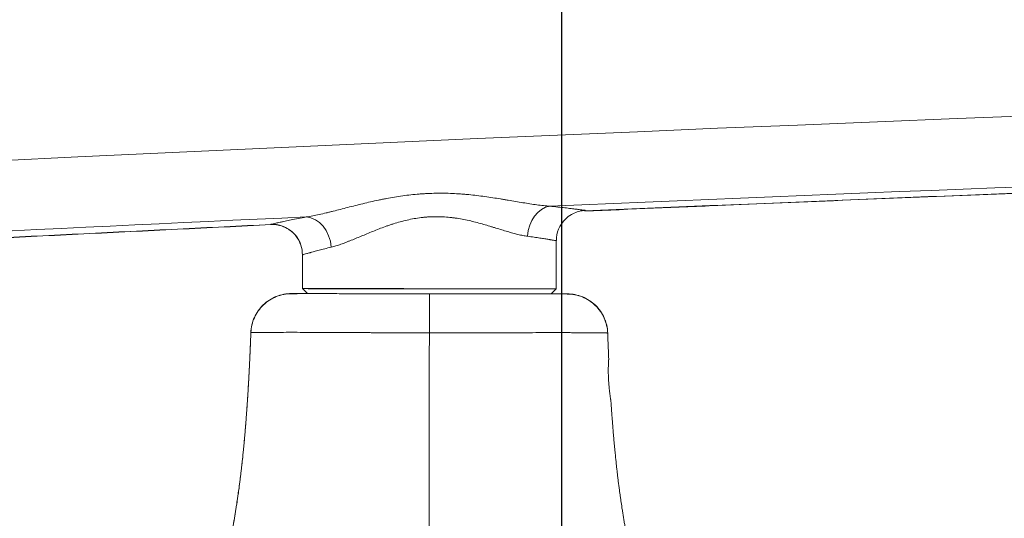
# Model space of a CAD drawing. Header units: millimetres. Extents: x 0 to 594, y 0 to 420.
# Tile 28 of 256: x 208.7 to 213.55, y 65.43 to 67.89. Entities that reach past the tile are written whole.
import ezdxf

# ---------------------------------------------------------------- set-up
doc = ezdxf.new("R2010")
doc.units = ezdxf.units.MM
doc.layers.add('1', color=7, linetype='Continuous', true_color=0xffffff)
doc.styles.add('Arial', font='txt')
doc.dimstyles.get("Standard").update_dxf_attribs({"dimtxt": 0.18, "dimasz": 0.18, "dimexe": 0.18, "dimexo": 0.0625, "dimgap": 0.09, "dimtad": 0, "dimtih": 1, "dimtoh": 1, "dimdec": 4, "dimzin": 0, "dimdsep": 46, "dimtxsty": 'Standard', "dimcen": 0.09, "dimadec": 0, "dimazin": 0, "dimtfac": 1, "dimtdec": 4, "dimtofl": 0, "dimtmove": 0, "dimatfit": 3, "dimfxl": 0, "dimtolj": 1, "dimtzin": 0, "dimarcsym": 0})

# ---------------------------------------------------------------- blocks, each defined once
blk = doc.blocks.new('_U9')
at = {"layer": '1', "color": 18, "lineweight": 18}
for p, q in [((99.1455, 154.7179), (72.65, 154.7179)), ((74.65, 154.7179), (74.65, 112.4208)), ((257.5135, 127.4368), (72.65, 127.4368))]:
    blk.add_line(p, q, dxfattribs=at)
at = {"layer": '1', "color": 18}
for points in [[(74.65, 154.7179), (75.5878, 151.2179), (73.7122, 151.2179)], [(74.65, 127.4368), (73.7122, 130.9368), (75.5878, 130.9368)]]:
    blk.add_solid(points, dxfattribs=at)
at = {"layer": '1', "color": 18, "linetype": 'Continuous', "lineweight": 13, "char_height": 3.5, "attachment_point": 7, "rotation": 90, "line_spacing_factor": 1.047437, "style": 'Arial'}
for s, insert in [('\\fArial|b0|i0;\\W1.0000;0.55', (77.6288, 101.9119)), ('\\fArial|b0|i0;\\W1.0000;FWD TIE DOWN', (77.6288, 61.914))]:
    blk.add_mtext(s, dxfattribs=dict(at, insert=insert))
blk = doc.blocks.new('_U13')
at = {"layer": '1', "color": 18, "lineweight": 18}
for p, q in [((128.4245, 177.2952), (61.3878, 177.2952)), ((63.3878, 177.2952), (63.3878, 113.3718)), ((257.5135, 127.4368), (61.3878, 127.4368))]:
    blk.add_line(p, q, dxfattribs=at)
at = {"layer": '1', "color": 18}
for points in [[(63.3878, 177.2952), (64.3256, 173.7952), (62.4499, 173.7952)], [(63.3878, 127.4368), (62.4499, 130.9368), (64.3256, 130.9368)]]:
    blk.add_solid(points, dxfattribs=at)
at = {"layer": '1', "color": 18, "linetype": 'Continuous', "lineweight": 13, "char_height": 3.5, "attachment_point": 7, "rotation": 90, "line_spacing_factor": 1.047437, "style": 'Arial'}
for s, insert in [('\\fArial|b0|i0;\\W1.0000;1.00', (66.3666, 102.8629)), ('\\fArial|b0|i0;\\W1.0000;BOW DEFLATED', (66.3666, 61.4994))]:
    blk.add_mtext(s, dxfattribs=dict(at, insert=insert))

msp = doc.modelspace()

# ---------------------------------------------------------------- linework, layer by layer
at = {"layer": '1', "color": 155, "linetype": 'Continuous', "lineweight": 18}
for p, q in [((211.3407, 66.5629), (211.3409, 66.8)), ((210.0907, 66.7302), (210.0905, 66.5636)), ((210.0909, 66.731), (210.0907, 66.5644)), ((210.0907, 66.5644), (210.1156, 66.5394)), ((211.3156, 66.5379), (211.3407, 66.5629)), ((211.3405, 66.562), (211.3405, 66.5627)), ((211.3405, 66.562), (211.3405, 66.562))]:
    msp.add_line(p, q, dxfattribs=at)
at = {"layer": '1', "color": 155, "linetype": 'Continuous', "lineweight": 13}
for centre, major_axis, ratio, start_param, end_param in [((232.8815, -432.5431), (-471.4619, -167.485), 1, 4.323478, 4.424348), ((232.8814, -432.5428), (-471.1333, -167.3683), 1, 4.374078, 4.414207), ((211.3159, 66.8214), (-0.0156, -0.1492), 0.772517, 3.331804, 4.79175), ((232.8814, -432.5428), (-471.1333, -167.3683), 1, 4.41661, 4.424348), ((210.1162, 66.7682), (0.0285, -0.1473), 0.768009, 1.422844, 2.953019)]:
    msp.add_ellipse(centre, major_axis=major_axis, ratio=ratio, start_param=start_param, end_param=end_param, dxfattribs=at)
at = {"layer": '1', "color": 155, "linetype": 'Continuous', "lineweight": 18}
for centre, ratio, start_param, end_param in [((210.7157, 66.5636), 0.000811, 0.000093, 2.501193), ((210.7155, 66.5628), 0.000817, 0.00002, 6.283162)]:
    msp.add_ellipse(centre, major_axis=(-0.625, 0.0008), ratio=ratio, start_param=start_param, end_param=end_param, dxfattribs=at)
for points, degree in [([(211.4827, 66.9465), (221.3329, 67.3742), (231.1924, 67.4017)], 2), ([(211.4825, 66.9456), (216.8892, 67.1805), (222.2987, 67.2947)], 2), ([(206.2465, 66.6966), (209.9355, 66.8791)], 1), ([(206.2466, 66.6975), (209.9357, 66.8799)], 1)]:
    msp.add_open_spline(points, degree=degree, dxfattribs=at)
at = {"layer": '1', "color": 155, "linetype": 'Continuous', "lineweight": 13}
for points, knots in [([(210.1094, 66.9169), (210.1197, 66.9185), (210.1301, 66.9203), (210.1514, 66.9245), (210.1623, 66.9267), (210.1844, 66.9316), (210.1957, 66.9342), (210.2128, 66.9384), (210.2186, 66.9398), (210.2302, 66.9426), (210.236, 66.9441), (210.2537, 66.9485), (210.2655, 66.9515), (210.2895, 66.9577), (210.3015, 66.9608), (210.3381, 66.9701), (210.3628, 66.9764), (210.4133, 66.9886), (210.4389, 66.9945), (210.4683, 67.0007), (210.4716, 67.0014), (210.4782, 67.0027), (210.488, 67.0047), (210.4979, 67.0066), (210.5177, 67.0104), (210.5309, 67.0128), (210.5708, 67.0194), (210.5977, 67.0232), (210.6383, 67.0277), (210.652, 67.029), (210.6691, 67.0303), (210.6725, 67.0306), (210.6793, 67.0311), (210.6896, 67.0318), (210.6998, 67.0323), (210.7203, 67.0333), (210.7476, 67.0342), (210.7749, 67.0342), (210.8157, 67.0336), (210.8428, 67.0323), (210.8733, 67.0301), (210.8767, 67.0299), (210.8834, 67.0293), (210.8935, 67.0285), (210.9036, 67.0276), (210.9236, 67.0256), (210.9369, 67.0241), (210.9765, 67.0194), (211.0025, 67.0158), (211.0409, 67.0099), (211.0537, 67.0079), (211.0727, 67.0048), (211.0821, 67.0032), (211.0915, 67.0016), (211.0978, 67.0006), (211.1009, 67.0001), (211.1289, 66.9953), (211.1532, 66.9912), (211.1885, 66.9854), (211.2001, 66.9835), (211.223, 66.98), (211.2343, 66.9784), (211.2564, 66.9754), (211.2673, 66.9741), (211.2887, 66.9718), (211.2992, 66.9709), (211.3095, 66.9702)], [0, 0, 0, 0, 0.03125, 0.03125, 0.0625, 0.0625, 0.09375, 0.09375, 0.109375, 0.109375, 0.125, 0.125, 0.15625, 0.15625, 0.1875, 0.1875, 0.25, 0.25, 0.3125, 0.3125, 0.320313, 0.320313, 0.328125, 0.34375, 0.34375, 0.375, 0.375, 0.4375, 0.4375, 0.46875, 0.46875, 0.476563, 0.476563, 0.484375, 0.5, 0.5, 0.53125, 0.5625, 0.5625, 0.625, 0.625, 0.632813, 0.632813, 0.640625, 0.65625, 0.65625, 0.6875, 0.6875, 0.75, 0.75, 0.78125, 0.78125, 0.796875, 0.804688, 0.804688, 0.8125, 0.8125, 0.875, 0.875, 0.90625, 0.90625, 0.9375, 0.9375, 0.96875, 0.96875, 1, 1, 1, 1]), ([(211.3095, 66.9702), (211.3235, 66.9688), (211.3367, 66.9674), (211.3615, 66.9647), (211.373, 66.9634), (211.3946, 66.9609), (211.4046, 66.9597), (211.423, 66.9575), (211.4314, 66.9564), (211.4408, 66.9552), (211.4426, 66.9549), (211.4462, 66.9545), (211.4479, 66.9543), (211.4529, 66.9536), (211.456, 66.9532), (211.4645, 66.9521), (211.474, 66.9508), (211.4797, 66.95), (211.4835, 66.9495), (211.4845, 66.9494), (211.4845, 66.9494), (211.4845, 66.9494), (211.4845, 66.9494)], [0, 0, 0, 0, 0.124914, 0.124914, 0.249828, 0.249828, 0.374741, 0.374741, 0.499655, 0.499655, 0.530884, 0.530884, 0.562112, 0.562112, 0.624569, 0.624569, 0.749483, 0.874396, 0.874396, 0.99931, 0.99931, 1, 1, 1, 1]), ([(209.934, 66.8806), (209.934, 66.8806), (209.934, 66.8806), (209.9341, 66.8806), (209.9341, 66.8806), (209.9343, 66.8806), (209.9348, 66.8808), (209.936, 66.881), (209.9389, 66.8816), (209.9418, 66.8823), (209.9494, 66.884), (209.9542, 66.885), (209.9656, 66.8876), (209.9722, 66.889), (209.9807, 66.8909), (209.9817, 66.8911), (209.9836, 66.8915), (209.9866, 66.8921), (209.9938, 66.8937), (210.0004, 66.8951), (210.0143, 66.898), (210.0243, 66.9001), (210.0459, 66.9045), (210.0575, 66.9069), (210.0823, 66.9118), (210.0955, 66.9143), (210.1094, 66.9169)], [0, 0, 0, 0, 0.011206, 0.011206, 0.026901, 0.026901, 0.058292, 0.121072, 0.121072, 0.246633, 0.246633, 0.372194, 0.372194, 0.497756, 0.497756, 0.513451, 0.513451, 0.529146, 0.560536, 0.623317, 0.623317, 0.748878, 0.748878, 0.874439, 0.874439, 1, 1, 1, 1]), ([(211.1998, 66.8216), (211.1922, 66.8226), (211.1845, 66.8239), (211.1686, 66.827), (211.1605, 66.8288), (211.1438, 66.8328), (211.1353, 66.835), (211.118, 66.8398), (211.1092, 66.8423), (211.0821, 66.8503), (211.0633, 66.8562), (211.0388, 66.8637), (211.0338, 66.8652), (211.0238, 66.8683), (211.0188, 66.8698), (211.0036, 66.8744), (210.9934, 66.8774), (210.9727, 66.8833), (210.9622, 66.8862), (210.9409, 66.8919), (210.9194, 66.8973), (210.8973, 66.9021), (210.8749, 66.9065), (210.8635, 66.9085), (210.8491, 66.9108), (210.8462, 66.9112), (210.8404, 66.912), (210.8317, 66.9132), (210.8229, 66.9142), (210.8055, 66.9161), (210.7938, 66.917), (210.7703, 66.9182), (210.7586, 66.9185), (210.735, 66.9183), (210.7232, 66.9179), (210.7054, 66.9168), (210.6965, 66.9161), (210.6876, 66.9152), (210.6817, 66.9146), (210.6787, 66.9143), (210.6639, 66.9124), (210.6521, 66.9107), (210.6289, 66.9066), (210.6175, 66.9042), (210.5948, 66.899), (210.5723, 66.8933), (210.5502, 66.8867), (210.5338, 66.8816), (210.5284, 66.8798), (210.5203, 66.8771), (210.5176, 66.8762), (210.5122, 66.8743), (210.4988, 66.8697), (210.4857, 66.8649), (210.4651, 66.857), (210.4549, 66.8531), (210.4349, 66.8451), (210.425, 66.8411), (210.4056, 66.833), (210.396, 66.829), (210.377, 66.8211), (210.3677, 66.8172), (210.3493, 66.8095), (210.3402, 66.8058), (210.3267, 66.8003), (210.3223, 66.7986), (210.3135, 66.7951), (210.3091, 66.7934), (210.2962, 66.7884), (210.2878, 66.7853), (210.2713, 66.7795), (210.2632, 66.7768), (210.2475, 66.772), (210.2398, 66.7699), (210.2323, 66.7681)], [0, 0, 0, 0, 0.03125, 0.03125, 0.0625, 0.0625, 0.09375, 0.09375, 0.125, 0.125, 0.1875, 0.1875, 0.203125, 0.203125, 0.21875, 0.21875, 0.25, 0.25, 0.28125, 0.28125, 0.3125, 0.34375, 0.34375, 0.375, 0.375, 0.382812, 0.382812, 0.390625, 0.40625, 0.40625, 0.4375, 0.4375, 0.46875, 0.46875, 0.5, 0.5, 0.515625, 0.523437, 0.523437, 0.53125, 0.53125, 0.5625, 0.5625, 0.59375, 0.59375, 0.625, 0.65625, 0.65625, 0.671875, 0.671875, 0.679687, 0.679687, 0.6875, 0.71875, 0.71875, 0.75, 0.75, 0.78125, 0.78125, 0.8125, 0.8125, 0.84375, 0.84375, 0.875, 0.875, 0.890625, 0.890625, 0.90625, 0.90625, 0.9375, 0.9375, 0.96875, 0.96875, 1, 1, 1, 1]), ([(211.3409, 66.7997), (211.3409, 66.7997), (211.3409, 66.7997), (211.3409, 66.7997), (211.3402, 66.7999), (211.3371, 66.8004), (211.3325, 66.8012), (211.3249, 66.8025), (211.3181, 66.8037), (211.3156, 66.8041), (211.3116, 66.8048), (211.3103, 66.805), (211.3074, 66.8055), (211.3059, 66.8058), (211.2984, 66.807), (211.2916, 66.8082), (211.2769, 66.8105), (211.2688, 66.8118), (211.2514, 66.8145), (211.242, 66.8158), (211.2219, 66.8187), (211.2112, 66.8202), (211.1998, 66.8216)], [0, 0, 0, 0, 0.000562, 0.000562, 0.125492, 0.125492, 0.250422, 0.375351, 0.375351, 0.437816, 0.437816, 0.469049, 0.469049, 0.500281, 0.500281, 0.625211, 0.625211, 0.750141, 0.750141, 0.87507, 0.87507, 1, 1, 1, 1]), ([(210.2323, 66.7681), (210.2209, 66.7654), (210.2103, 66.7627), (210.1902, 66.7577), (210.1808, 66.7553), (210.1634, 66.7507), (210.1553, 66.7485), (210.1441, 66.7455), (210.1406, 66.7445), (210.1355, 66.7431), (210.1339, 66.7427), (210.1306, 66.7418), (210.1291, 66.7413), (210.1215, 66.7392), (210.1162, 66.7377), (210.107, 66.7352), (210.0994, 66.733), (210.0948, 66.7316), (210.0924, 66.731), (210.0919, 66.7308), (210.0913, 66.7307), (210.0911, 66.7306), (210.091, 66.7306), (210.0909, 66.7306), (210.0909, 66.7306), (210.0909, 66.7306), (210.0909, 66.7306)], [0, 0, 0, 0, 0.124989, 0.124989, 0.249977, 0.249977, 0.374966, 0.374966, 0.43746, 0.43746, 0.468707, 0.468707, 0.499954, 0.499954, 0.624943, 0.624943, 0.749932, 0.87492, 0.87492, 0.937414, 0.937414, 0.968662, 0.968662, 0.984285, 0.984285, 1, 1, 1, 1]), ([(210.0364, 66.5395), (210.0364, 66.5394), (210.0375, 66.5394), (210.0418, 66.5394), (210.045, 66.5394), (210.0536, 66.5393), (210.0589, 66.5393), (210.067, 66.5393), (210.0695, 66.5393), (210.0721, 66.5392), (210.0739, 66.5392), (210.0749, 66.5392), (210.0796, 66.5392), (210.0836, 66.5392), (210.0963, 66.5392), (210.1058, 66.5391), (210.1215, 66.5391), (210.127, 66.5391), (210.1342, 66.5391), (210.1357, 66.5391), (210.1386, 66.539), (210.1401, 66.539), (210.1446, 66.539), (210.1476, 66.539), (210.1631, 66.539), (210.1896, 66.5389), (210.2341, 66.5388), (210.2671, 66.5388), (210.2887, 66.5387), (210.2931, 66.5387), (210.3019, 66.5387), (210.3153, 66.5387), (210.329, 66.5387), (210.3567, 66.5386), (210.3757, 66.5386), (210.4147, 66.5385), (210.4348, 66.5385), (210.4657, 66.5384), (210.4761, 66.5384), (210.4893, 66.5384), (210.492, 66.5384), (210.4973, 66.5384), (210.5053, 66.5384), (210.5132, 66.5384), (210.54, 66.5383), (210.5615, 66.5383), (210.605, 66.5382), (210.6269, 66.5382), (210.66, 66.5382), (210.6711, 66.5381), (210.6934, 66.5381), (210.7046, 66.5381), (210.7158, 66.5381)], [0, 0, 0, 0, 0.0625, 0.0625, 0.125, 0.125, 0.1875, 0.1875, 0.203125, 0.210937, 0.210937, 0.21875, 0.21875, 0.25, 0.25, 0.3125, 0.3125, 0.34375, 0.34375, 0.351562, 0.351562, 0.359375, 0.359375, 0.375, 0.375, 0.4375, 0.5, 0.5625, 0.5625, 0.578125, 0.578125, 0.59375, 0.625, 0.625, 0.6875, 0.6875, 0.75, 0.75, 0.78125, 0.78125, 0.789062, 0.789062, 0.796875, 0.8125, 0.8125, 0.875, 0.875, 0.9375, 0.9375, 0.96875, 0.96875, 1, 1, 1, 1]), ([(210.7158, 66.5381), (210.7158, 66.5381), (210.7158, 66.5368), (210.7158, 66.5319), (210.7158, 66.5283), (210.7158, 66.5187), (210.7158, 66.5128), (210.7158, 66.4988), (210.7158, 66.4909), (210.7158, 66.4731), (210.7158, 66.4633), (210.7158, 66.4424), (210.7157, 66.4312), (210.7157, 66.4079), (210.7157, 66.3957), (210.7157, 66.3708), (210.7157, 66.3581), (210.7157, 66.3453)], [0, 0, 0, 0, 0.125, 0.125, 0.25, 0.25, 0.375, 0.375, 0.5, 0.5, 0.625, 0.625, 0.75, 0.75, 0.875, 0.875, 1, 1, 1, 1]), ([(210.7156, 66.3453), (210.7155, 66.3453), (210.7154, 66.3453), (210.7152, 66.3453), (210.7148, 66.3453), (210.714, 66.3453), (210.7125, 66.3453), (210.7093, 66.3453), (210.7029, 66.3453), (210.6903, 66.3453), (210.6794, 66.3454), (210.6578, 66.3454), (210.6435, 66.3455), (210.6006, 66.3456), (210.5722, 66.3457), (210.516, 66.346), (210.4881, 66.3461), (210.4536, 66.3463), (210.4432, 66.3464), (210.4329, 66.3464), (210.4261, 66.3465), (210.4226, 66.3465), (210.4055, 66.3466), (210.3921, 66.3467), (210.3521, 66.3469), (210.3262, 66.3471), (210.2756, 66.3474), (210.251, 66.3475), (210.2152, 66.3477), (210.2034, 66.3477), (210.186, 66.3478), (210.1802, 66.3478), (210.1688, 66.3479), (210.1631, 66.3479), (210.1351, 66.348), (210.1138, 66.3481), (210.0732, 66.3481), (210.054, 66.3482), (210.0177, 66.3482), (210.0005, 66.3481), (209.9805, 66.3481), (209.9765, 66.3481), (209.9707, 66.3481), (209.9688, 66.3481), (209.965, 66.3481), (209.9556, 66.348), (209.9467, 66.348), (209.9264, 66.3479), (209.9142, 66.3478), (209.8923, 66.3476), (209.8827, 66.3475), (209.8701, 66.3474), (209.8663, 66.3474), (209.8619, 66.3473), (209.861, 66.3473), (209.8594, 66.3473), (209.8585, 66.3473), (209.8562, 66.3472), (209.8547, 66.3472), (209.8476, 66.3471), (209.8434, 66.347), (209.8377, 66.347), (209.8363, 66.347), (209.8363, 66.347)], [0, 0, 0, 0, 0.000244, 0.000244, 0.000488, 0.000977, 0.001953, 0.003906, 0.007813, 0.015625, 0.03125, 0.03125, 0.0625, 0.0625, 0.125, 0.125, 0.1875, 0.1875, 0.203125, 0.210938, 0.210938, 0.21875, 0.21875, 0.25, 0.25, 0.3125, 0.3125, 0.375, 0.375, 0.40625, 0.40625, 0.421875, 0.421875, 0.4375, 0.4375, 0.5, 0.5, 0.5625, 0.5625, 0.625, 0.625, 0.640625, 0.640625, 0.648438, 0.648438, 0.65625, 0.6875, 0.6875, 0.75, 0.75, 0.8125, 0.8125, 0.84375, 0.84375, 0.851563, 0.851563, 0.859375, 0.859375, 0.875, 0.875, 0.9375, 0.9375, 1, 1, 1, 1]), ([(211.5945, 66.3448), (211.5945, 66.3448), (211.5945, 66.3448), (211.5944, 66.3448), (211.5942, 66.3448), (211.5938, 66.3448), (211.5927, 66.3448), (211.5917, 66.3448), (211.5875, 66.3449), (211.5833, 66.345), (211.5723, 66.3452), (211.5654, 66.3453), (211.555, 66.3454), (211.5517, 66.3455), (211.5483, 66.3455), (211.5459, 66.3455), (211.5448, 66.3455), (211.5387, 66.3456), (211.5335, 66.3457), (211.5171, 66.3458), (211.5048, 66.346), (211.478, 66.3462), (211.4633, 66.3463), (211.4395, 66.3464), (211.4312, 66.3464), (211.4184, 66.3464), (211.4118, 66.3465), (211.4051, 66.3465), (211.4006, 66.3465), (211.3983, 66.3465), (211.3776, 66.3465), (211.3583, 66.3466), (211.3178, 66.3466), (211.2966, 66.3466), (211.2524, 66.3465), (211.2294, 66.3465), (211.1994, 66.3464), (211.1933, 66.3464), (211.1841, 66.3464), (211.1811, 66.3464), (211.1749, 66.3463), (211.1594, 66.3463), (211.1437, 66.3462), (211.1056, 66.3461), (211.0797, 66.346), (211.0268, 66.3459), (210.9998, 66.3458), (210.9585, 66.3456), (210.9446, 66.3456), (210.9236, 66.3455), (210.9165, 66.3455), (210.9059, 66.3455), (210.9024, 66.3455), (210.8953, 66.3455), (210.8917, 66.3454), (210.8597, 66.3454), (210.8311, 66.3453), (210.788, 66.3453), (210.7736, 66.3453), (210.7519, 66.3453), (210.741, 66.3453), (210.7284, 66.3453), (210.722, 66.3453), (210.7188, 66.3453), (210.7172, 66.3453), (210.7164, 66.3453), (210.7161, 66.3453), (210.7159, 66.3453), (210.7158, 66.3453), (210.7157, 66.3453)], [0, 0, 0, 0, 0.003812, 0.007719, 0.015532, 0.031159, 0.031159, 0.062412, 0.062412, 0.124917, 0.124917, 0.187423, 0.187423, 0.20305, 0.210863, 0.210863, 0.218676, 0.218676, 0.249929, 0.249929, 0.312435, 0.312435, 0.374941, 0.374941, 0.406194, 0.406194, 0.42182, 0.429634, 0.429634, 0.437447, 0.437447, 0.499953, 0.499953, 0.562459, 0.562459, 0.624965, 0.624965, 0.640591, 0.640591, 0.648404, 0.648404, 0.656218, 0.687471, 0.687471, 0.749976, 0.749976, 0.812482, 0.812482, 0.843735, 0.843735, 0.859362, 0.859362, 0.867175, 0.867175, 0.874988, 0.874988, 0.937494, 0.937494, 0.968747, 0.968747, 0.984374, 0.992187, 0.996093, 0.998047, 0.999023, 0.999512, 0.999756, 0.999756, 1, 1, 1, 1])]:
    msp.add_open_spline(points, degree=3, knots=knots, dxfattribs=at)
at = {"layer": '1', "color": 155, "linetype": 'Continuous', "lineweight": 18}
for points, knots in [([(211.3429, 66.8002), (211.3421, 66.8052), (211.3401, 66.8294), (211.3548, 66.8683), (211.3825, 66.9061), (211.4131, 66.9294), (211.442, 66.9423), (211.4651, 66.9479), (211.4781, 66.9489), (211.4826, 66.949)], [0, 0, 0, 0, 0.066622, 0.323265, 0.522175, 0.687045, 0.8263, 0.940673, 1, 1, 1, 1]), ([(209.9352, 66.8793), (209.9395, 66.8797), (209.9535, 66.8802), (209.9814, 66.8756), (210.0206, 66.86), (210.0593, 66.827), (210.0855, 66.78), (210.0901, 66.7466), (210.0898, 66.7298)], [0, 0, 0, 0, 0.054089, 0.177291, 0.347931, 0.575995, 0.799108, 1, 1, 1, 1]), ([(209.9354, 66.8801), (209.9397, 66.8805), (209.9538, 66.881), (209.9818, 66.8764), (210.021, 66.8606), (210.0596, 66.8276), (210.0856, 66.7807), (210.0902, 66.7474), (210.0899, 66.7307)], [0, 0, 0, 0, 0.054112, 0.17896, 0.349719, 0.576707, 0.799827, 1, 1, 1, 1]), ([(210.0362, 66.5386), (210.0234, 66.5386), (210.0107, 66.5374), (209.9855, 66.5326), (209.9732, 66.5289), (209.9495, 66.5194), (209.9381, 66.5135), (209.9166, 66.4996), (209.9066, 66.4916), (209.8881, 66.4739), (209.8798, 66.4641), (209.865, 66.4432), (209.8587, 66.4321), (209.8482, 66.4087), (209.8441, 66.3965), (209.8383, 66.3716), (209.8366, 66.3589), (209.8361, 66.3461)], [0, 0, 0, 0, 0.125, 0.125, 0.25, 0.25, 0.375, 0.375, 0.5, 0.5, 0.625, 0.625, 0.75, 0.75, 0.875, 0.875, 1, 1, 1, 1]), ([(210.0364, 66.5395), (210.0236, 66.5395), (210.0108, 66.5383), (209.9857, 66.5334), (209.9734, 66.5298), (209.9496, 66.5202), (209.9382, 66.5143), (209.9168, 66.5004), (209.9067, 66.4925), (209.8883, 66.4747), (209.8799, 66.465), (209.8652, 66.4441), (209.8588, 66.4329), (209.8484, 66.4096), (209.8443, 66.3974), (209.8385, 66.3725), (209.8368, 66.3598), (209.8363, 66.347)], [0, 0, 0, 0, 0.125, 0.125, 0.25, 0.25, 0.375, 0.375, 0.5, 0.5, 0.625, 0.625, 0.75, 0.75, 0.875, 0.875, 1, 1, 1, 1]), ([(210.1071, 66.5388), (210.1001, 66.5388), (210.0935, 66.5388), (210.0832, 66.5388), (210.0792, 66.5388), (210.0746, 66.5388), (210.0736, 66.5388), (210.0718, 66.5388), (210.0692, 66.5388), (210.06, 66.5387), (210.0533, 66.5387), (210.0448, 66.5387), (210.0416, 66.5387), (210.0373, 66.5387), (210.0362, 66.5386), (210.0362, 66.5386)], [0, 0, 0, 0, 0.151689, 0.151689, 0.257728, 0.257728, 0.284237, 0.284237, 0.310747, 0.363767, 0.575844, 0.575844, 0.787922, 0.787922, 1, 1, 1, 1]), ([(210.1116, 66.5396), (210.1029, 66.5396), (210.0949, 66.5396), (210.0834, 66.5396), (210.0794, 66.5396), (210.0747, 66.5396), (210.0738, 66.5396), (210.072, 66.5396), (210.0693, 66.5396), (210.0602, 66.5396), (210.0535, 66.5396), (210.045, 66.5395), (210.0418, 66.5395), (210.0375, 66.5395), (210.0364, 66.5395), (210.0364, 66.5395)], [0, 0, 0, 0, 0.176828, 0.176828, 0.279724, 0.279724, 0.305448, 0.305448, 0.331173, 0.382621, 0.588414, 0.588414, 0.794207, 0.794207, 1, 1, 1, 1]), ([(210.7158, 66.5381), (210.7271, 66.5381), (210.7495, 66.538), (210.7717, 66.538), (210.8051, 66.538), (210.8272, 66.538), (210.8519, 66.5379), (210.8547, 66.5379), (210.8602, 66.5379), (210.8629, 66.5379), (210.8711, 66.5379), (210.8875, 66.5379), (210.9036, 66.5379), (210.9355, 66.5378), (210.9563, 66.5378), (210.9972, 66.5378), (211.0173, 66.5378), (211.0467, 66.5378), (211.0564, 66.5377), (211.0708, 66.5377), (211.0756, 66.5377), (211.0851, 66.5377), (211.0898, 66.5377), (211.1129, 66.5377), (211.1308, 66.5377), (211.1649, 66.5377), (211.1813, 66.5377), (211.2126, 66.5377), (211.2275, 66.5376), (211.2435, 66.5376), (211.2452, 66.5376), (211.2487, 66.5376), (211.2539, 66.5376), (211.2657, 66.5376), (211.2753, 66.5376), (211.2937, 66.5376), (211.305, 66.5376), (211.3257, 66.5376), (211.3352, 66.5377), (211.3478, 66.5377), (211.3518, 66.5377), (211.3565, 66.5377), (211.3574, 66.5377), (211.3592, 66.5377), (211.3619, 66.5377), (211.3711, 66.5377), (211.3777, 66.5377), (211.3863, 66.5377), (211.3895, 66.5377), (211.3938, 66.5378), (211.3949, 66.5378), (211.3949, 66.5378)], [0, 0, 0, 0, 0.03125, 0.0625, 0.0625, 0.125, 0.125, 0.132812, 0.132812, 0.140625, 0.140625, 0.15625, 0.1875, 0.1875, 0.25, 0.25, 0.3125, 0.3125, 0.34375, 0.34375, 0.359375, 0.359375, 0.375, 0.375, 0.4375, 0.4375, 0.5, 0.5, 0.5625, 0.5625, 0.570312, 0.570312, 0.578125, 0.59375, 0.625, 0.625, 0.6875, 0.6875, 0.75, 0.75, 0.78125, 0.78125, 0.789062, 0.789062, 0.796875, 0.8125, 0.875, 0.875, 0.9375, 0.9375, 1, 1, 1, 1]), ([(211.3949, 66.5378), (211.3949, 66.5378), (211.3937, 66.5378), (211.3894, 66.5379), (211.3862, 66.5379), (211.3777, 66.538), (211.3723, 66.538), (211.3643, 66.538), (211.3618, 66.538), (211.3591, 66.538), (211.3573, 66.538), (211.3564, 66.538), (211.3517, 66.5381), (211.3477, 66.5381), (211.3398, 66.5381), (211.336, 66.5381), (211.332, 66.5381)], [0, 0, 0, 0, 0.225887, 0.225887, 0.451773, 0.451773, 0.67766, 0.67766, 0.734131, 0.762367, 0.762367, 0.790603, 0.790603, 0.903546, 0.903546, 1, 1, 1, 1]), ([(211.5943, 66.344), (211.5939, 66.3568), (211.5922, 66.3695), (211.5865, 66.3944), (211.5824, 66.4066), (211.572, 66.43), (211.5657, 66.4412), (211.551, 66.4621), (211.5427, 66.4719), (211.5243, 66.4897), (211.5142, 66.4977), (211.4928, 66.5116), (211.4814, 66.5176), (211.4577, 66.5272), (211.4454, 66.5308), (211.4203, 66.5357), (211.4075, 66.537), (211.3947, 66.537)], [0, 0, 0, 0, 0.125, 0.125, 0.25, 0.25, 0.375, 0.375, 0.5, 0.5, 0.625, 0.625, 0.75, 0.75, 0.875, 0.875, 1, 1, 1, 1]), ([(211.5945, 66.3448), (211.594, 66.3576), (211.5924, 66.3703), (211.5866, 66.3953), (211.5825, 66.4074), (211.5721, 66.4308), (211.5658, 66.442), (211.5511, 66.4629), (211.5428, 66.4727), (211.5244, 66.4905), (211.5144, 66.4985), (211.4929, 66.5124), (211.4815, 66.5184), (211.4578, 66.528), (211.4455, 66.5316), (211.4204, 66.5365), (211.4076, 66.5378), (211.3949, 66.5378)], [0, 0, 0, 0, 0.125, 0.125, 0.25, 0.25, 0.375, 0.375, 0.5, 0.5, 0.625, 0.625, 0.75, 0.75, 0.875, 0.875, 1, 1, 1, 1]), ([(211.5933, 66.35), (211.5935, 66.3518), (211.595, 66.366), (211.5898, 66.383), (211.585, 66.3991), (211.5835, 66.4035), (211.5829, 66.4052), (211.5828, 66.4055), (211.5828, 66.4057), (211.5827, 66.4057), (211.5827, 66.4057)], [0, 0, 0, 0, 0.097867, 0.748517, 0.903017, 0.982342, 0.992381, 0.997438, 0.999968, 1, 1, 1, 1]), ([(208.771, 64.262), (208.7856, 64.262), (208.8038, 64.2623), (208.8257, 64.2633), (208.8403, 64.2641), (208.8566, 64.2653), (208.8712, 64.2667), (208.8802, 64.2676), (208.8893, 64.2686), (208.9037, 64.2704), (208.9199, 64.2728), (208.9343, 64.2751), (208.9558, 64.2789), (208.9754, 64.283), (208.9931, 64.2873), (209.0002, 64.2891), (209.0125, 64.2922), (209.0265, 64.2962), (209.0387, 64.2998), (209.0456, 64.302), (209.056, 64.3053), (209.0715, 64.3106), (209.0868, 64.3163), (209.0969, 64.3203), (209.1037, 64.323), (209.1188, 64.3292), (209.1339, 64.336), (209.1462, 64.3419), (209.1494, 64.3435), (209.1517, 64.3446), (209.1557, 64.3466), (209.1687, 64.3531), (209.1831, 64.3609), (209.1957, 64.3681), (209.1996, 64.3704), (209.2035, 64.3727), (209.2129, 64.3783), (209.226, 64.3864), (209.2377, 64.3942), (209.2437, 64.3982), (209.2456, 64.3995), (209.2475, 64.4008), (209.2534, 64.4049), (209.2826, 64.4257), (209.3122, 64.4498), (209.3389, 64.4744), (209.3494, 64.4844), (209.3598, 64.4946), (209.3699, 64.5049), (209.38, 64.5154), (209.3923, 64.5288), (209.4043, 64.5424), (209.4137, 64.5535), (209.4229, 64.5647), (209.432, 64.576), (209.4409, 64.5875), (209.4541, 64.6048), (209.4668, 64.6225), (209.479, 64.6406), (209.4871, 64.6527), (209.4959, 64.6664), (209.5036, 64.6788), (209.5084, 64.6865), (209.5131, 64.6943), (209.5205, 64.7068), (209.5286, 64.721), (209.5356, 64.7337), (209.5443, 64.7497), (209.5523, 64.765), (209.5588, 64.778), (209.5609, 64.782), (209.5629, 64.7861), (209.5693, 64.7992), (209.5767, 64.8148), (209.5843, 64.8313), (209.5903, 64.8446), (209.5976, 64.8612), (209.6046, 64.878), (209.6102, 64.8915), (209.6156, 64.905), (209.6209, 64.9185), (209.6261, 64.9321), (209.6338, 64.9526), (209.6412, 64.9731), (209.6483, 64.9938), (209.6529, 65.0076), (209.6581, 65.0232), (209.6625, 65.037), (209.6652, 65.0457), (209.6679, 65.0544), (209.6722, 65.0684), (209.6766, 65.0832), (209.6797, 65.0937), (209.6809, 65.0981), (209.6822, 65.1025), (209.6861, 65.1165), (209.6903, 65.1316), (209.6938, 65.1448), (209.6948, 65.1484), (209.6954, 65.1508), (209.6966, 65.1552), (209.7003, 65.1693), (209.7043, 65.1852), (209.7077, 65.1994), (209.7088, 65.2038), (209.7099, 65.2082), (209.7124, 65.2189), (209.716, 65.2339), (209.7192, 65.2482), (209.7212, 65.2571), (209.7232, 65.266), (209.7263, 65.2802), (209.7297, 65.2963), (209.7326, 65.3106), (209.737, 65.332), (209.7412, 65.3535), (209.7452, 65.375), (209.7478, 65.3894), (209.7504, 65.4037), (209.7529, 65.4181), (209.7554, 65.4325), (209.7584, 65.4505), (209.7613, 65.4685), (209.7636, 65.4829), (209.7664, 65.501), (209.7691, 65.519), (209.7717, 65.5371), (209.7743, 65.5551), (209.7773, 65.5768), (209.7806, 65.6022), (209.7834, 65.6239), (209.7861, 65.6456), (209.7887, 65.6674), (209.7912, 65.6892), (209.7944, 65.7182), (209.7974, 65.7473), (209.8003, 65.7763), (209.8024, 65.7981), (209.8044, 65.82), (209.8064, 65.8418), (209.8083, 65.8636), (209.8101, 65.8855), (209.8118, 65.9073), (209.8141, 65.9364), (209.8162, 65.9656), (209.8182, 65.9947), (209.8197, 66.0166), (209.8211, 66.0385), (209.8224, 66.0604), (209.8237, 66.0822), (209.8252, 66.1078), (209.8264, 66.1296), (209.8273, 66.1479), (209.8283, 66.1661), (209.8294, 66.188), (209.8306, 66.2135), (209.8316, 66.2354), (209.8326, 66.2573), (209.8335, 66.2792), (209.8344, 66.3011), (209.8353, 66.3234), (209.8358, 66.3384), (209.8361, 66.3461)], [0, 0, 0, 0, 0.016799, 0.020998, 0.025198, 0.033598, 0.039897, 0.041997, 0.044097, 0.050396, 0.058796, 0.062995, 0.067195, 0.083994, 0.086094, 0.088193, 0.092393, 0.100793, 0.104992, 0.107092, 0.109192, 0.117591, 0.125991, 0.128091, 0.13019, 0.13439, 0.146989, 0.149351, 0.150139, 0.151189, 0.152239, 0.155389, 0.167988, 0.171137, 0.172187, 0.173237, 0.176387, 0.184786, 0.191086, 0.192661, 0.193186, 0.193711, 0.195286, 0.201585, 0.235183, 0.239382, 0.243582, 0.251981, 0.256181, 0.260381, 0.26878, 0.277179, 0.281379, 0.285579, 0.293978, 0.298178, 0.302378, 0.319176, 0.323376, 0.327576, 0.335975, 0.342275, 0.344375, 0.346474, 0.352774, 0.361173, 0.365373, 0.369573, 0.382172, 0.385321, 0.386371, 0.387421, 0.390571, 0.40317, 0.40737, 0.41157, 0.419969, 0.428368, 0.432568, 0.436768, 0.445167, 0.449367, 0.453566, 0.470365, 0.474565, 0.478765, 0.487164, 0.493463, 0.495563, 0.497663, 0.503963, 0.512362, 0.515512, 0.516562, 0.517612, 0.520761, 0.533361, 0.535723, 0.53651, 0.53756, 0.53861, 0.54176, 0.554359, 0.557509, 0.558559, 0.559609, 0.562758, 0.571158, 0.577457, 0.579557, 0.581657, 0.587956, 0.596356, 0.600556, 0.604755, 0.621554, 0.625754, 0.629953, 0.638353, 0.642552, 0.646752, 0.655152, 0.663551, 0.667751, 0.67195, 0.684549, 0.688749, 0.692949, 0.705548, 0.713947, 0.722347, 0.730746, 0.739145, 0.747545, 0.755944, 0.772743, 0.781142, 0.789542, 0.797941, 0.80634, 0.81474, 0.823139, 0.831538, 0.839938, 0.856737, 0.865136, 0.873535, 0.881935, 0.890334, 0.898733, 0.907133, 0.919732, 0.923932, 0.928131, 0.94073, 0.94913, 0.957529, 0.965929, 0.974328, 0.982727, 0.991127, 1, 1, 1, 1]), ([(208.7711, 64.2628), (208.7857, 64.2628), (208.804, 64.2632), (208.8258, 64.2642), (208.8404, 64.265), (208.8568, 64.2662), (208.8713, 64.2675), (208.8803, 64.2685), (208.8894, 64.2695), (208.9039, 64.2713), (208.9201, 64.2736), (208.9344, 64.276), (208.9559, 64.2798), (208.9755, 64.2839), (208.9932, 64.2882), (209.0003, 64.2899), (209.0126, 64.2931), (209.0266, 64.297), (209.0388, 64.3007), (209.0457, 64.3029), (209.0561, 64.3062), (209.0716, 64.3115), (209.0869, 64.3172), (209.0971, 64.3211), (209.1038, 64.3238), (209.1189, 64.3301), (209.134, 64.3369), (209.1463, 64.3428), (209.1496, 64.3443), (209.1518, 64.3454), (209.1559, 64.3474), (209.1688, 64.354), (209.1832, 64.3617), (209.1958, 64.3689), (209.1998, 64.3712), (209.2037, 64.3735), (209.213, 64.3791), (209.2261, 64.3873), (209.2378, 64.395), (209.2439, 64.3991), (209.2457, 64.4004), (209.2476, 64.4016), (209.2536, 64.4058), (209.2828, 64.4265), (209.3123, 64.4507), (209.339, 64.4753), (209.3495, 64.4853), (209.3599, 64.4954), (209.3701, 64.5058), (209.3801, 64.5163), (209.3924, 64.5296), (209.4044, 64.5433), (209.4138, 64.5543), (209.4231, 64.5655), (209.4322, 64.5768), (209.4411, 64.5883), (209.4542, 64.6057), (209.4669, 64.6234), (209.4792, 64.6414), (209.4872, 64.6535), (209.4961, 64.6673), (209.5038, 64.6796), (209.5085, 64.6874), (209.5132, 64.6951), (209.5206, 64.7076), (209.5287, 64.7218), (209.5357, 64.7346), (209.5444, 64.7505), (209.5524, 64.7658), (209.559, 64.7788), (209.561, 64.7829), (209.563, 64.787), (209.5695, 64.8), (209.5769, 64.8156), (209.5844, 64.8322), (209.5904, 64.8454), (209.5977, 64.8621), (209.6048, 64.8789), (209.6103, 64.8923), (209.6157, 64.9058), (209.6211, 64.9194), (209.6263, 64.933), (209.6339, 64.9534), (209.6413, 64.974), (209.6484, 64.9946), (209.6531, 65.0084), (209.6582, 65.024), (209.6626, 65.0379), (209.6654, 65.0466), (209.6681, 65.0553), (209.6723, 65.0692), (209.6767, 65.084), (209.6798, 65.0945), (209.681, 65.0989), (209.6823, 65.1033), (209.6863, 65.1173), (209.6905, 65.1325), (209.694, 65.1457), (209.6949, 65.1492), (209.6955, 65.1516), (209.6967, 65.156), (209.7004, 65.1701), (209.7044, 65.186), (209.7079, 65.2002), (209.709, 65.2046), (209.71, 65.2091), (209.7126, 65.2197), (209.7161, 65.2348), (209.7193, 65.249), (209.7213, 65.2579), (209.7233, 65.2668), (209.7264, 65.2811), (209.7298, 65.2971), (209.7328, 65.3114), (209.7371, 65.3329), (209.7413, 65.3543), (209.7453, 65.3759), (209.748, 65.3902), (209.7506, 65.4046), (209.7531, 65.419), (209.7555, 65.4333), (209.7585, 65.4513), (209.7615, 65.4694), (209.7637, 65.4838), (209.7665, 65.5018), (209.7693, 65.5199), (209.7719, 65.5379), (209.7744, 65.556), (209.7774, 65.5777), (209.7808, 65.603), (209.7836, 65.6247), (209.7862, 65.6465), (209.7888, 65.6682), (209.7913, 65.69), (209.7945, 65.719), (209.7976, 65.7481), (209.8005, 65.7772), (209.8026, 65.799), (209.8046, 65.8208), (209.8065, 65.8426), (209.8084, 65.8645), (209.8102, 65.8863), (209.812, 65.9082), (209.8142, 65.9373), (209.8164, 65.9664), (209.8184, 65.9956), (209.8198, 66.0174), (209.8212, 66.0393), (209.8226, 66.0612), (209.8239, 66.0831), (209.8253, 66.1086), (209.8265, 66.1305), (209.8275, 66.1487), (209.8284, 66.167), (209.8295, 66.1888), (209.8307, 66.2144), (209.8317, 66.2363), (209.8327, 66.2582), (209.8336, 66.2801), (209.8345, 66.302), (209.8354, 66.3243), (209.836, 66.3393), (209.8363, 66.347)], [0, 0, 0, 0, 0.016799, 0.020998, 0.025198, 0.033598, 0.039897, 0.041997, 0.044097, 0.050396, 0.058796, 0.062995, 0.067195, 0.083994, 0.086094, 0.088193, 0.092393, 0.100793, 0.104992, 0.107092, 0.109192, 0.117591, 0.125991, 0.128091, 0.13019, 0.13439, 0.146989, 0.149351, 0.150139, 0.151189, 0.152239, 0.155389, 0.167988, 0.171137, 0.172187, 0.173237, 0.176387, 0.184786, 0.191086, 0.192661, 0.193186, 0.193711, 0.195286, 0.201585, 0.235183, 0.239382, 0.243582, 0.251981, 0.256181, 0.260381, 0.26878, 0.277179, 0.281379, 0.285579, 0.293978, 0.298178, 0.302378, 0.319176, 0.323376, 0.327576, 0.335975, 0.342275, 0.344375, 0.346474, 0.352774, 0.361173, 0.365373, 0.369573, 0.382172, 0.385321, 0.386371, 0.387421, 0.390571, 0.40317, 0.40737, 0.41157, 0.419969, 0.428368, 0.432568, 0.436768, 0.445167, 0.449367, 0.453566, 0.470365, 0.474565, 0.478765, 0.487164, 0.493463, 0.495563, 0.497663, 0.503963, 0.512362, 0.515512, 0.516562, 0.517612, 0.520761, 0.533361, 0.535723, 0.53651, 0.53756, 0.53861, 0.54176, 0.554359, 0.557509, 0.558559, 0.559609, 0.562758, 0.571158, 0.577457, 0.579557, 0.581657, 0.587956, 0.596356, 0.600556, 0.604755, 0.621554, 0.625754, 0.629953, 0.638353, 0.642552, 0.646752, 0.655152, 0.663551, 0.667751, 0.67195, 0.684549, 0.688749, 0.692949, 0.705548, 0.713947, 0.722347, 0.730746, 0.739145, 0.747545, 0.755944, 0.772743, 0.781142, 0.789542, 0.797941, 0.80634, 0.81474, 0.823139, 0.831538, 0.839938, 0.856737, 0.865136, 0.873535, 0.881935, 0.890334, 0.898733, 0.907133, 0.919732, 0.923932, 0.928131, 0.94073, 0.94913, 0.957529, 0.965929, 0.974328, 0.982727, 0.991127, 1, 1, 1, 1]), ([(210.7132, 64.1031), (210.7132, 64.1056), (210.7132, 64.109), (210.7132, 64.1137), (210.7132, 64.117), (210.7132, 64.121), (210.7132, 64.1248), (210.7132, 64.1273), (210.7132, 64.1298), (210.7132, 64.134), (210.7132, 64.1391), (210.7132, 64.144), (210.7132, 64.1515), (210.7132, 64.159), (210.7132, 64.1663), (210.7132, 64.1693), (210.7132, 64.1747), (210.7132, 64.1811), (210.7132, 64.1869), (210.7132, 64.1904), (210.7132, 64.1956), (210.7132, 64.2036), (210.7133, 64.2121), (210.7133, 64.218), (210.7133, 64.2219), (210.7133, 64.2309), (210.7133, 64.2405), (210.7133, 64.2486), (210.7133, 64.2508), (210.7133, 64.2523), (210.7133, 64.2551), (210.7133, 64.264), (210.7133, 64.2744), (210.7133, 64.284), (210.7133, 64.287), (210.7133, 64.2901), (210.7133, 64.2974), (210.7133, 64.308), (210.7133, 64.3179), (210.7133, 64.3231), (210.7133, 64.3247), (210.7133, 64.3264), (210.7133, 64.3316), (210.7134, 64.3578), (210.7134, 64.3873), (210.7134, 64.4167), (210.7134, 64.4285), (210.7134, 64.4405), (210.7135, 64.4527), (210.7135, 64.4649), (210.7135, 64.4804), (210.7135, 64.496), (210.7135, 64.5087), (210.7135, 64.5214), (210.7135, 64.5342), (210.7136, 64.5471), (210.7136, 64.5666), (210.7136, 64.5863), (210.7136, 64.6061), (210.7136, 64.6195), (210.7136, 64.6345), (210.7137, 64.6479), (210.7137, 64.6564), (210.7137, 64.6648), (210.7137, 64.6784), (210.7137, 64.6937), (210.7137, 64.7073), (210.7137, 64.7244), (210.7138, 64.7408), (210.7138, 64.7546), (210.7138, 64.7589), (210.7138, 64.7632), (210.7138, 64.777), (210.7138, 64.7935), (210.7138, 64.8109), (210.7138, 64.8248), (210.7139, 64.8423), (210.7139, 64.8598), (210.7139, 64.8738), (210.7139, 64.8878), (210.7139, 64.9019), (210.7139, 64.916), (210.714, 64.9371), (210.714, 64.9583), (210.714, 64.9795), (210.714, 64.9937), (210.714, 65.0096), (210.7141, 65.0238), (210.7141, 65.0326), (210.7141, 65.0415), (210.7141, 65.0557), (210.7141, 65.0708), (210.7141, 65.0814), (210.7141, 65.0859), (210.7141, 65.0903), (210.7141, 65.1045), (210.7142, 65.1199), (210.7142, 65.1332), (210.7142, 65.1368), (210.7142, 65.1392), (210.7142, 65.1437), (210.7142, 65.1579), (210.7142, 65.174), (210.7142, 65.1882), (210.7142, 65.1927), (210.7143, 65.1971), (210.7143, 65.2078), (210.7143, 65.223), (210.7143, 65.2373), (210.7143, 65.2462), (210.7143, 65.2551), (210.7143, 65.2694), (210.7144, 65.2855), (210.7144, 65.2998), (210.7144, 65.3212), (210.7144, 65.3427), (210.7144, 65.3641), (210.7145, 65.3784), (210.7145, 65.3927), (210.7145, 65.4071), (210.7145, 65.4214), (210.7145, 65.4393), (210.7146, 65.4572), (210.7146, 65.4715), (210.7146, 65.4894), (210.7146, 65.5074), (210.7146, 65.5253), (210.7147, 65.5432), (210.7147, 65.5648), (210.7147, 65.5899), (210.7147, 65.6115), (210.7148, 65.6331), (210.7148, 65.6547), (210.7148, 65.6763), (210.7148, 65.7051), (210.7149, 65.7339), (210.7149, 65.7628), (210.7149, 65.7845), (210.715, 65.8062), (210.715, 65.8279), (210.715, 65.8497), (210.715, 65.8715), (210.7151, 65.8932), (210.7151, 65.9223), (210.7151, 65.9514), (210.7152, 65.9806), (210.7152, 66.0025), (210.7152, 66.0245), (210.7153, 66.0464), (210.7153, 66.0684), (210.7153, 66.0941), (210.7153, 66.1162), (210.7154, 66.1346), (210.7154, 66.1531), (210.7154, 66.1752), (210.7154, 66.2011), (210.7155, 66.2234), (210.7155, 66.2457), (210.7155, 66.268), (210.7156, 66.2904), (210.7156, 66.3161), (210.7156, 66.3344), (210.7156, 66.3453)], [0, 0, 0, 0, 0.016744, 0.02093, 0.025115, 0.033487, 0.039766, 0.041859, 0.043952, 0.050231, 0.058603, 0.062789, 0.066975, 0.083718, 0.085811, 0.087904, 0.09209, 0.100462, 0.104648, 0.106741, 0.108834, 0.117206, 0.125577, 0.12767, 0.129763, 0.133949, 0.146507, 0.148862, 0.149646, 0.150693, 0.151739, 0.154879, 0.167436, 0.170576, 0.171622, 0.172669, 0.175808, 0.18418, 0.190459, 0.192029, 0.192552, 0.193075, 0.194645, 0.200924, 0.234411, 0.238597, 0.242783, 0.251155, 0.255341, 0.259527, 0.267898, 0.27627, 0.280456, 0.284642, 0.293014, 0.2972, 0.301386, 0.318129, 0.322315, 0.326501, 0.334873, 0.341152, 0.343245, 0.345338, 0.351617, 0.359988, 0.364174, 0.36836, 0.380918, 0.384057, 0.385104, 0.38615, 0.38929, 0.401848, 0.406033, 0.410219, 0.418591, 0.426963, 0.431149, 0.435335, 0.443707, 0.447893, 0.452079, 0.468822, 0.473008, 0.477194, 0.485566, 0.491845, 0.493938, 0.496031, 0.502309, 0.510681, 0.513821, 0.514867, 0.515914, 0.519053, 0.531611, 0.533965, 0.53475, 0.535797, 0.536843, 0.539983, 0.55254, 0.55568, 0.556726, 0.557773, 0.560912, 0.569284, 0.575563, 0.577656, 0.579749, 0.586028, 0.5944, 0.598585, 0.602771, 0.619515, 0.623701, 0.627887, 0.636259, 0.640445, 0.64463, 0.653002, 0.661374, 0.66556, 0.669746, 0.682304, 0.68649, 0.690676, 0.703233, 0.711605, 0.719977, 0.728349, 0.736721, 0.745092, 0.753464, 0.770208, 0.77858, 0.786952, 0.795323, 0.803695, 0.812067, 0.820439, 0.828811, 0.837182, 0.853926, 0.862298, 0.87067, 0.879042, 0.887413, 0.895785, 0.904157, 0.916715, 0.920901, 0.925087, 0.937644, 0.946016, 0.954388, 0.96276, 0.971132, 0.979503, 0.987875, 1, 1, 1, 1]), ([(211.5945, 66.3448), (211.5948, 66.3371), (211.5953, 66.3221), (211.5961, 66.2998), (211.597, 66.2779), (211.5979, 66.256), (211.5987, 66.2359), (211.5992, 66.2231), (211.5995, 66.2176)], [0, 0, 0, 0, 0.181742, 0.353777, 0.525812, 0.697847, 0.869882, 1, 1, 1, 1]), ([(211.5995, 66.2176), (211.5995, 66.2175), (211.5995, 66.2174), (211.5994, 66.2167), (211.5994, 66.2156), (211.5993, 66.2139), (211.5992, 66.2124), (211.5991, 66.2119), (211.599, 66.2107), (211.599, 66.2101), (211.5989, 66.2081), (211.5987, 66.2052), (211.5985, 66.2016), (211.5984, 66.1988), (211.5983, 66.1973), (211.5982, 66.1957), (211.5982, 66.1947), (211.5982, 66.1941), (211.598, 66.1914), (211.598, 66.1891), (211.5978, 66.1842), (211.5976, 66.1792), (211.5975, 66.1736), (211.5975, 66.17), (211.5975, 66.1693), (211.5975, 66.1678), (211.5975, 66.1671), (211.5974, 66.1649), (211.5974, 66.1633), (211.5974, 66.1588), (211.5974, 66.1526), (211.5975, 66.1461), (211.5976, 66.1412), (211.5976, 66.1395), (211.5977, 66.1362), (211.5978, 66.1345), (211.5979, 66.1294), (211.5982, 66.1226), (211.5985, 66.1158), (211.5989, 66.1089), (211.5991, 66.1055), (211.5994, 66.1004), (211.5995, 66.0986), (211.5998, 66.0952), (211.5999, 66.0935), (211.6003, 66.0885), (211.6009, 66.0819), (211.6015, 66.0754), (211.602, 66.0707), (211.6021, 66.0691), (211.6025, 66.066), (211.6026, 66.0645), (211.6031, 66.0599), (211.6038, 66.0541), (211.6045, 66.0486), (211.6052, 66.0433), (211.6055, 66.0407), (211.6061, 66.0371), (211.6062, 66.0359), (211.6065, 66.0336), (211.6067, 66.0325), (211.6072, 66.0292), (211.6078, 66.0252), (211.6083, 66.0217), (211.6087, 66.0192), (211.6088, 66.0185), (211.6091, 66.017), (211.6092, 66.0163), (211.6095, 66.0143), (211.6099, 66.012), (211.6102, 66.0103), (211.6104, 66.0093), (211.6104, 66.009), (211.6105, 66.0085), (211.6105, 66.0082), (211.6106, 66.0077), (211.6106, 66.0075), (211.6106, 66.0075)], [0, 0, 0, 0, 0.029491, 0.029491, 0.060839, 0.092187, 0.092187, 0.10786, 0.10786, 0.123534, 0.123534, 0.154882, 0.18623, 0.18623, 0.201904, 0.209741, 0.209741, 0.217578, 0.217578, 0.248925, 0.248925, 0.280273, 0.311621, 0.311621, 0.319458, 0.319458, 0.327295, 0.327295, 0.342968, 0.342968, 0.374316, 0.405664, 0.405664, 0.421338, 0.421338, 0.437012, 0.437012, 0.468359, 0.499707, 0.499707, 0.531055, 0.531055, 0.546729, 0.546729, 0.562403, 0.562403, 0.59375, 0.625098, 0.625098, 0.640772, 0.640772, 0.656446, 0.656446, 0.687794, 0.719141, 0.719141, 0.750489, 0.750489, 0.766163, 0.766163, 0.781837, 0.781837, 0.813184, 0.844532, 0.844532, 0.860206, 0.860206, 0.87588, 0.87588, 0.907228, 0.938575, 0.938575, 0.954249, 0.954249, 0.969923, 0.969923, 1, 1, 1, 1]), ([(211.6106, 66.0075), (211.6109, 66.0028), (211.6117, 65.9908), (211.6135, 65.9642), (211.6155, 65.9351), (211.6177, 65.906), (211.6194, 65.8841), (211.6212, 65.8623), (211.623, 65.8404), (211.6249, 65.8186), (211.6269, 65.7968), (211.6289, 65.7749), (211.6317, 65.7459), (211.6347, 65.7168), (211.6379, 65.6878), (211.6403, 65.666), (211.6428, 65.6442), (211.6455, 65.6225), (211.6482, 65.6007), (211.6515, 65.5754), (211.6544, 65.5537), (211.6569, 65.5356), (211.6595, 65.5175), (211.6622, 65.4995), (211.6649, 65.4815), (211.6672, 65.467), (211.67, 65.449), (211.673, 65.431), (211.6754, 65.4166), (211.6779, 65.4022), (211.6805, 65.3879), (211.6831, 65.3735), (211.687, 65.352), (211.6912, 65.3305), (211.6955, 65.309), (211.6984, 65.2947), (211.7017, 65.2787), (211.7048, 65.2644), (211.7068, 65.2555), (211.7087, 65.2466), (211.7119, 65.2324), (211.7154, 65.2173), (211.718, 65.2066), (211.719, 65.2022), (211.7201, 65.1978), (211.7235, 65.1836), (211.7275, 65.1677), (211.7312, 65.1536), (211.7323, 65.1491), (211.7329, 65.1467), (211.7339, 65.1432), (211.7374, 65.13), (211.7415, 65.1148), (211.7454, 65.1008), (211.7467, 65.0964), (211.7479, 65.092), (211.7509, 65.0815), (211.7553, 65.0667), (211.7595, 65.0527), (211.7622, 65.044), (211.7649, 65.0353), (211.7693, 65.0214), (211.7744, 65.0059), (211.7791, 64.992), (211.7861, 64.9714), (211.7934, 64.9508), (211.8011, 64.9303), (211.8062, 64.9167), (211.8115, 64.9031), (211.8169, 64.8896), (211.8224, 64.8761), (211.8294, 64.8594), (211.8367, 64.8427), (211.8426, 64.8294), (211.8502, 64.8128), (211.8575, 64.7972), (211.8639, 64.7842), (211.866, 64.7801), (211.868, 64.776), (211.8745, 64.763), (211.8825, 64.7477), (211.8911, 64.7317), (211.8981, 64.719), (211.9062, 64.7047), (211.9136, 64.6922), (211.9182, 64.6844), (211.9229, 64.6767), (211.9306, 64.6643), (211.9394, 64.6505), (211.9474, 64.6384), (211.9597, 64.6204), (211.9723, 64.6026), (211.9854, 64.5852), (211.9943, 64.5737), (212.0033, 64.5624), (212.0126, 64.5512), (212.022, 64.5401), (212.0339, 64.5264), (212.0462, 64.513), (212.0562, 64.5025), (212.0664, 64.4921), (212.0767, 64.4819), (212.0872, 64.4719), (212.1139, 64.4473), (212.1433, 64.4231), (212.1725, 64.4022), (212.1784, 64.3981), (212.1803, 64.3968), (212.1822, 64.3955), (212.1882, 64.3914), (212.1999, 64.3836), (212.213, 64.3754), (212.2223, 64.3698), (212.2262, 64.3675), (212.2301, 64.3652), (212.2427, 64.358), (212.2571, 64.3502), (212.27, 64.3437), (212.2741, 64.3416), (212.2763, 64.3405), (212.2796, 64.3389), (212.2918, 64.333), (212.307, 64.3262), (212.322, 64.3199), (212.3288, 64.3172), (212.3389, 64.3132), (212.3542, 64.3075), (212.3697, 64.3022), (212.38, 64.2988), (212.387, 64.2966), (212.3991, 64.2929), (212.4131, 64.2889), (212.4255, 64.2857), (212.4325, 64.284), (212.4502, 64.2797), (212.4698, 64.2755), (212.4913, 64.2716), (212.5056, 64.2693), (212.5219, 64.2669), (212.5363, 64.2651), (212.5454, 64.264), (212.5544, 64.2631), (212.5689, 64.2617), (212.5853, 64.2604), (212.5999, 64.2596), (212.6217, 64.2585), (212.64, 64.2581), (212.6546, 64.2581)], [0, 0, 0, 0, 0.006242, 0.01589, 0.035187, 0.044835, 0.054483, 0.064131, 0.073779, 0.083427, 0.093075, 0.102723, 0.112372, 0.131668, 0.141316, 0.150964, 0.160612, 0.17026, 0.179909, 0.189557, 0.204029, 0.208853, 0.213677, 0.228149, 0.232973, 0.237797, 0.247446, 0.257094, 0.261918, 0.266742, 0.27639, 0.281214, 0.286038, 0.305334, 0.310158, 0.314982, 0.324631, 0.331867, 0.334279, 0.336691, 0.343927, 0.353575, 0.357193, 0.358399, 0.359605, 0.363223, 0.377695, 0.381313, 0.382519, 0.383725, 0.38463, 0.387343, 0.401816, 0.405434, 0.40664, 0.407846, 0.411464, 0.421112, 0.428348, 0.43076, 0.433172, 0.440408, 0.450056, 0.45488, 0.459704, 0.479001, 0.483825, 0.488649, 0.498297, 0.503121, 0.507945, 0.517593, 0.527241, 0.532065, 0.53689, 0.551362, 0.55498, 0.556186, 0.557392, 0.56101, 0.575482, 0.580306, 0.58513, 0.594778, 0.602014, 0.604426, 0.606839, 0.614075, 0.623723, 0.628547, 0.633371, 0.652667, 0.657491, 0.662315, 0.671963, 0.676787, 0.681612, 0.69126, 0.700908, 0.705732, 0.710556, 0.720204, 0.725028, 0.729852, 0.768445, 0.775681, 0.77749, 0.778093, 0.778696, 0.780505, 0.787741, 0.797389, 0.801007, 0.802213, 0.803419, 0.807037, 0.82151, 0.825128, 0.826334, 0.82754, 0.828444, 0.831158, 0.84563, 0.850454, 0.852866, 0.855278, 0.864926, 0.874574, 0.876986, 0.879398, 0.884222, 0.893871, 0.898695, 0.901107, 0.903519, 0.922815, 0.927639, 0.932463, 0.942111, 0.949347, 0.951759, 0.954171, 0.961407, 0.971056, 0.97588, 0.980704, 1, 1, 1, 1])]:
    msp.add_open_spline(points, degree=3, knots=knots, dxfattribs=at)

# ---------------------------------------------------------------- dimensions: what is measured, and where the dimension line sits
at = {"layer": '1', "color": 18, "linetype": 'Continuous', "lineweight": 13}
for base, p1, p2, text, picture, middle in [((63.3878, 177.2952), (257.5135, 127.4368), (128.4245, 177.2952), '\\fArial|b0|i0;\\C18;{\\H1.00x;\\fArial|b0|i0;BOW DEFLATED\\fArial|b0|i0;}\\C18; <> ', '_U13', (63.3878, 86.6069)), ((74.65, 127.4368), (103.1455, 154.7179), (257.5135, 127.4368), '\\fArial|b0|i0;\\C18;{\\H1.00x;\\fArial|b0|i0;FWD TIE DOWN\\fArial|b0|i0;}\\C18; <> ', '_U9', (74.65, 86.3387))]:
    dim = msp.add_linear_dim(base=base, p1=p1, p2=p2, angle=90, text=text, dimstyle='Standard', override={"dimtxt": 3.5, "dimasz": 3.5, "dimexe": 2, "dimexo": 0, "dimgap": 1.5, "dimtih": 0, "dimtoh": 0, "dimdec": 2, "dimlfac": 0.02, "dimdsep": 46, "dimlunit": 2, "dimtxsty": 'Arial', "dimsah": 1, "dimse1": 0, "dimse2": 0, "dimsd1": 0, "dimsd2": 0, "dimclrd": 18, "dimclre": 18, "dimclrt": 18, "dimtol": 0, "dimtm": -0.1, "dimtfac": 1, "dimtdec": 2, "dimtofl": 1, "dimtmove": 0, "dimlwd": 18, "dimlwe": 18}, dxfattribs=at)
    dim.commit()
    dim.dimension.update_dxf_attribs({"geometry": picture, "text_midpoint": middle, "dimtype": 160})

# ---------------------------------------------------------------- leaders
at = {"layer": '1', "color": 18, "linetype": 'Continuous', "lineweight": 18}
msp.add_leader([(211.3666, 78.9859), (211.3666, 36.7876), (206.3666, 36.7876)], dimstyle='Standard', override={"dimasz": 3.5}, dxfattribs=at)

doc.saveas('drawing.dxf')
